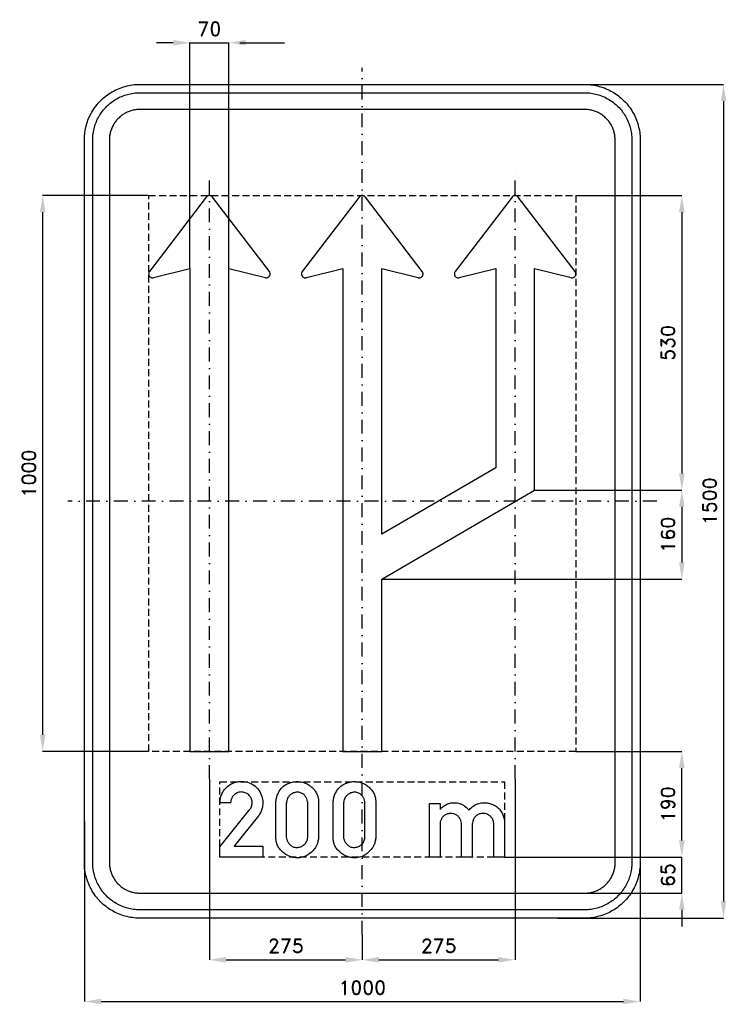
# Model space of a CAD drawing. Header units: millimetres. Extents: x -616 to 655, y -905 to 866.
import ezdxf

# ---------------------------------------------------------------- set-up
doc = ezdxf.new("R2010")
doc.units = ezdxf.units.MM
doc.header["$LTSCALE"] = 5
doc.linetypes.add('ČERCHOVANÁX2', pattern=[2, 1, -0.5, 0, -0.5])
doc.linetypes.add('ČÁRKOVANÁX2', pattern=[1.5, 1, -0.5])
doc.layers.add('Kóty', color=2, linetype='Continuous')
doc.layers.add('Značka', color=7, linetype='Continuous')
doc.styles.get("Standard").update_dxf_attribs({"font": 'romand.shx', "height": 25})
doc.dimstyles.get("Standard").update_dxf_attribs({"dimtxt": 25, "dimasz": 30, "dimexe": 0.18, "dimexo": 0.0625, "dimgap": 12.5, "dimtad": 1, "dimdec": 0, "dimzin": 0, "dimdsep": 46, "dimtxsty": 'Standard', "dimcen": 0.09, "dimadec": 0, "dimazin": 0, "dimtfac": 1, "dimtdec": 0, "dimtofl": 0, "dimtmove": 0, "dimatfit": 3, "dimfxl": 1, "dimtolj": 1, "dimtzin": 0, "dimarcsym": 0})

# ---------------------------------------------------------------- blocks, each defined once
blk = doc.blocks.new('*D0')
at = {"layer": 'Defpoints', "color": 0, "transparency": 16777216}
for p in [(-500, -576.2), (500, -596.8), (500, -900)]:
    blk.add_point(p, dxfattribs=at)
at = {"layer": 'Kóty', "color": 0, "lineweight": -2, "transparency": 16777216}
for p, q in [((-500, -576.2), (-500, -900.2)), ((500, -596.9), (500, -900.2)), ((-470, -900), (470, -900))]:
    blk.add_line(p, q, dxfattribs=at)
at = {"layer": 'Kóty', "color": 0, "transparency": 16777216}
for points in [[(-470, -895), (-470, -905), (-500, -900)], [(470, -895), (470, -905), (500, -900)]]:
    blk.add_solid(points, dxfattribs=at)
at = {"layer": 'Kóty', "color": 0, "transparency": 16777216, "insert": (0, -875), "char_height": 25, "attachment_point": 5}
blk.add_mtext('\\A1;1000', dxfattribs=at)
blk = doc.blocks.new('*D1')
at = {"layer": 'Defpoints', "color": 0, "transparency": 16777216}
for p in [(339.5, 750), (351.4, -750), (650, -750)]:
    blk.add_point(p, dxfattribs=at)
at = {"layer": 'Kóty', "color": 0, "lineweight": -2, "transparency": 16777216}
for p, q in [((339.6, 750), (650.2, 750)), ((650, 720), (650, -720)), ((351.5, -750), (650.2, -750))]:
    blk.add_line(p, q, dxfattribs=at)
at = {"layer": 'Kóty', "color": 0, "transparency": 16777216}
for points in [[(645, 720), (655, 720), (650, 750)], [(645, -720), (655, -720), (650, -750)]]:
    blk.add_solid(points, dxfattribs=at)
at = {"layer": 'Kóty', "color": 0, "transparency": 16777216, "insert": (625, 0), "char_height": 25, "attachment_point": 5, "rotation": 90}
blk.add_mtext('\\A1;1500', dxfattribs=at)
blk = doc.blocks.new('*D2')
at = {"layer": 'Defpoints', "color": 0, "transparency": 16777216}
for p in [(-575, 550), (-384.29, 550), (-384.29, -450)]:
    blk.add_point(p, dxfattribs=at)
at = {"layer": 'Kóty', "color": 0, "lineweight": -2, "transparency": 16777216}
for p, q in [((-384.3525, 550), (-575.18, 550)), ((-575, -420), (-575, 520)), ((-384.3525, -450), (-575.18, -450))]:
    blk.add_line(p, q, dxfattribs=at)
at = {"layer": 'Kóty', "color": 0, "transparency": 16777216}
for points in [[(-580, 520), (-570, 520), (-575, 550)], [(-580, -420), (-570, -420), (-575, -450)]]:
    blk.add_solid(points, dxfattribs=at)
at = {"layer": 'Kóty', "color": 0, "transparency": 16777216, "insert": (-600, 50), "char_height": 25, "attachment_point": 5, "rotation": 90}
blk.add_mtext('\\A1;1000', dxfattribs=at)
blk = doc.blocks.new('*D4')
at = {"layer": 'Defpoints', "color": 0, "transparency": 16777216}
for p in [(256, -640), (575, -640), (239.8, -705)]:
    blk.add_point(p, dxfattribs=at)
at = {"layer": 'Kóty', "color": 0, "lineweight": -2, "transparency": 16777216}
for p, q in [((575, -610), (575, -580)), ((256.1, -640), (575.2, -640)), ((239.8, -705), (575.2, -705)), ((575, -735), (575, -765))]:
    blk.add_line(p, q, dxfattribs=at)
at = {"layer": 'Kóty', "color": 0, "transparency": 16777216}
for points in [[(570, -610), (580, -610), (575, -640)], [(570, -735), (580, -735), (575, -705)]]:
    blk.add_solid(points, dxfattribs=at)
at = {"layer": 'Kóty', "color": 0, "transparency": 16777216, "insert": (550, -672.5), "char_height": 25, "attachment_point": 5, "rotation": 90}
blk.add_mtext('\\A1;65', dxfattribs=at)
blk = doc.blocks.new('*D5')
at = {"layer": 'Defpoints', "color": 0, "transparency": 16777216}
for p in [(384.29, -450), (575, -450), (256.0925, -640)]:
    blk.add_point(p, dxfattribs=at)
at = {"layer": 'Kóty', "color": 0, "lineweight": -2, "transparency": 16777216}
for p, q in [((384.3525, -450), (575.18, -450)), ((575, -610), (575, -480)), ((256.155, -640), (575.18, -640))]:
    blk.add_line(p, q, dxfattribs=at)
at = {"layer": 'Kóty', "color": 0, "transparency": 16777216}
for points in [[(570, -480), (580, -480), (575, -450)], [(570, -610), (580, -610), (575, -640)]]:
    blk.add_solid(points, dxfattribs=at)
at = {"layer": 'Kóty', "color": 0, "transparency": 16777216, "insert": (550, -545), "char_height": 25, "attachment_point": 5, "rotation": 90}
blk.add_mtext('\\A1;190', dxfattribs=at)
blk = doc.blocks.new('*D6')
at = {"layer": 'Defpoints', "color": 0, "transparency": 16777216}
for p in [(-240.05, 825), (-310.05, 418.53), (-240.05, 418.53)]:
    blk.add_point(p, dxfattribs=at)
at = {"layer": 'Kóty', "color": 0, "lineweight": -2, "transparency": 16777216}
for p, q in [((-340.05, 825), (-370.05, 825)), ((-310.05, 418.5925), (-310.05, 825.18)), ((-240.05, 418.5925), (-240.05, 825.18)), ((-210.05, 825), (-180.05, 825))]:
    blk.add_line(p, q, dxfattribs=at)
at = {"layer": 'Kóty', "color": 0, "transparency": 16777216}
for points in [[(-340.05, 830), (-340.05, 820), (-310.05, 825)], [(-210.05, 830), (-210.05, 820), (-240.05, 825)]]:
    blk.add_solid(points, dxfattribs=at)
at = {"layer": 'Kóty', "color": 0, "transparency": 16777216, "insert": (-275.05, 850), "char_height": 25, "attachment_point": 5}
blk.add_mtext('\\A1;70', dxfattribs=at)
blk = doc.blocks.new('*D7')
at = {"layer": 'Defpoints', "color": 0, "transparency": 16777216}
for p in [(384.4, 550), (310, 20), (575, 20)]:
    blk.add_point(p, dxfattribs=at)
at = {"layer": 'Kóty', "color": 0, "lineweight": -2, "transparency": 16777216}
for p, q in [((384.4, 550), (575.2, 550)), ((575, 520), (575, 50)), ((310.1, 20), (575.2, 20))]:
    blk.add_line(p, q, dxfattribs=at)
at = {"layer": 'Kóty', "color": 0, "transparency": 16777216}
for points in [[(570, 520), (580, 520), (575, 550)], [(570, 50), (580, 50), (575, 20)]]:
    blk.add_solid(points, dxfattribs=at)
at = {"layer": 'Kóty', "color": 0, "transparency": 16777216, "insert": (550, 285), "char_height": 25, "attachment_point": 5, "rotation": 90}
blk.add_mtext('\\A1;530', dxfattribs=at)
blk = doc.blocks.new('*D8')
at = {"layer": 'Defpoints', "color": 0, "transparency": 16777216}
for p in [(310.1, 20), (35.1, -140), (575, -140)]:
    blk.add_point(p, dxfattribs=at)
at = {"layer": 'Kóty', "color": 0, "lineweight": -2, "transparency": 16777216}
for p, q in [((310.2, 20), (575.2, 20)), ((575, -10), (575, -110)), ((35.1, -140), (575.2, -140))]:
    blk.add_line(p, q, dxfattribs=at)
at = {"layer": 'Kóty', "color": 0, "transparency": 16777216}
for points in [[(570, -10), (580, -10), (575, 20)], [(570, -110), (580, -110), (575, -140)]]:
    blk.add_solid(points, dxfattribs=at)
at = {"layer": 'Kóty', "color": 0, "transparency": 16777216, "insert": (550, -60), "char_height": 25, "attachment_point": 5, "rotation": 90}
blk.add_mtext('\\A1;160', dxfattribs=at)
blk = doc.blocks.new('*D9')
at = {"layer": 'Defpoints', "color": 0, "transparency": 16777216}
for p in [(-275, -500), (0, -780), (0, -825)]:
    blk.add_point(p, dxfattribs=at)
at = {"layer": 'Kóty', "color": 0, "lineweight": -2, "transparency": 16777216}
for p, q in [((-275, -500.0625), (-275, -825.18)), ((0, -780.0625), (0, -825.18)), ((-245, -825), (-30, -825))]:
    blk.add_line(p, q, dxfattribs=at)
at = {"layer": 'Kóty', "color": 0, "transparency": 16777216}
for points in [[(-245, -820), (-245, -830), (-275, -825)], [(-30, -820), (-30, -830), (0, -825)]]:
    blk.add_solid(points, dxfattribs=at)
at = {"layer": 'Kóty', "color": 0, "transparency": 16777216, "insert": (-137.5, -800), "char_height": 25, "attachment_point": 5}
blk.add_mtext('\\A1;275', dxfattribs=at)
blk = doc.blocks.new('*D10')
at = {"layer": 'Defpoints', "color": 0, "transparency": 16777216}
for p in [(275, -500), (0, -802.62125), (275, -825)]:
    blk.add_point(p, dxfattribs=at)
at = {"layer": 'Kóty', "color": 0, "lineweight": -2, "transparency": 16777216}
for p, q in [((275, -500.0625), (275, -825.18)), ((0, -802.68375), (0, -825.18)), ((30, -825), (245, -825))]:
    blk.add_line(p, q, dxfattribs=at)
at = {"layer": 'Kóty', "color": 0, "transparency": 16777216}
for points in [[(30, -820), (30, -830), (0, -825)], [(245, -820), (245, -830), (275, -825)]]:
    blk.add_solid(points, dxfattribs=at)
at = {"layer": 'Kóty', "color": 0, "transparency": 16777216, "insert": (137.5, -800), "char_height": 25, "attachment_point": 5}
blk.add_mtext('\\A1;275', dxfattribs=at)

msp = doc.modelspace()

# ---------------------------------------------------------------- linework, layer by layer
at = {"layer": 'Kóty'}
for points in [[(-310.05, 825), (-240.05, 825)], [(-220.015, 825), (-140.015, 825)], [(575, -705), (575, -640)]]:
    msp.add_lwpolyline(points, dxfattribs=at)
at = {"layer": 'Značka', "color": 6, "linetype": 'ČERCHOVANÁX2', "ltscale": 5}
for points in [[(0, -780), (0, 780)], [(-275, -500), (-275, 600)], [(275, -500), (275, 600)], [(530, 0), (-530, 0)]]:
    msp.add_lwpolyline(points, dxfattribs=at)
at = {"layer": 'Značka', "color": 5}
for points in [[(-400, -750), (-400.393, -749.9988), (-400.785, -749.9969, -0.0321801), (-413.6978, -749.0925, -0.0354432), (-426.3873, -746.4557, -0.0362667), (-438.6591, -742.3068, -0.0344205), (-450.2266, -736.4713, -0.0337216), (-461.0042, -729.2849, -0.0340847), (-470.7107, -720.7107, -0.0342086), (-479.2931, -711.0064, -0.0342292), (-486.4713, -700.2266, -0.0340441), (-492.2651, -688.6512, -0.0334121), (-496.4557, -676.3873, -0.0341269), (-499.1355, -663.6918, -0.0367447), (-499.9969, -650.785), (-499.9989, -650.393), (-500, -650), (-500, 650), (-499.9988, 650.39), (-499.9969, 650.79, -0.0321796), (-499.0925, 663.7, -0.0354411), (-496.4557, 676.39, -0.0362697), (-492.3068, 688.66, -0.0344172), (-486.4713, 700.23, -0.033719), (-479.2849, 711, -0.0340776), (-470.7107, 720.71, -0.0342077), (-461.0064, 729.29, -0.0342268), (-450.2266, 736.47, -0.0340514), (-438.6512, 742.27, -0.0334162), (-426.3873, 746.46, -0.0341286), (-413.6918, 749.14, -0.0367456), (-400.785, 750), (-400.393, 750), (-400, 750), (400, 750), (400.393, 750), (400.785, 750, -0.0321794), (413.698, 749.09, -0.0354509), (426.387, 746.46, -0.0362816), (438.659, 742.31, -0.0344246), (450.227, 736.47, -0.0337312), (461.004, 729.28, -0.034081), (470.711, 720.71, -0.0342138), (479.293, 711.01, -0.0342285), (486.471, 700.23, -0.0340344), (492.265, 688.65, -0.0334114), (496.46, 676.39, -0.0341223), (499.14, 663.69, -0.0367412), (500, 650.79), (500, 650.39), (500, 650), (500, -650), (500, -650.393), (500, -650.785, -0.0321792), (499.09, -663.6978, -0.0354418), (496.46, -676.3873, -0.0362638), (492.307, -688.6591, -0.0344153), (486.471, -700.2266, -0.0337192), (479.285, -711.0042, -0.034086), (470.711, -720.7107, -0.0342054), (461.006, -729.2931, -0.0342295), (450.227, -736.4713, -0.0340459), (438.651, -742.2651, -0.0334135), (426.387, -746.4557, -0.034127), (413.692, -749.1355, -0.036745), (400.785, -749.9969), (400.393, -749.9989), (400, -750), (-400, -750)], [(-400, -735), (-400.334, -734.999), (-400.668, -734.9974, -0.0321799), (-411.6431, -734.2286, -0.0354431), (-422.4292, -731.9874, -0.036267), (-432.8602, -728.4608, -0.0344205), (-442.6926, -723.5006, -0.0337214), (-451.8536, -717.3922, -0.0340847), (-460.1041, -710.1041, -0.0342085), (-467.3991, -701.8554, -0.0342292), (-473.5006, -692.6926, -0.0340447), (-478.4254, -682.8535, -0.0334123), (-481.9874, -672.4292, -0.0341271), (-484.2652, -661.638, -0.0367448), (-484.9974, -650.668), (-484.9991, -650.334), (-485, -650), (-485, 650), (-484.999, 650.33), (-484.9974, 650.67, -0.0321808), (-484.2286, 661.64, -0.0354437), (-481.9874, 672.43, -0.0362674), (-478.4608, 682.86, -0.034419), (-473.5006, 692.69, -0.0337112), (-467.3922, 701.85, -0.0340785), (-460.1041, 710.1, -0.034195), (-451.8554, 717.4, -0.0342194), (-442.6926, 723.5, -0.0340514), (-432.8535, 728.43, -0.0334085), (-422.4292, 731.99, -0.0341207), (-411.638, 734.27, -0.0367451), (-400.668, 735), (-400.334, 735), (-400, 735), (400, 735), (400.334, 735), (400.668, 735, -0.0321738), (411.643, 734.23, -0.0354396), (422.429, 731.99, -0.0362613), (432.86, 728.46, -0.0344296), (442.693, 723.5, -0.0337309), (451.854, 717.39, -0.0340802), (460.104, 710.1, -0.0342125), (467.399, 701.86, -0.03423), (473.501, 692.69, -0.0340367), (478.425, 682.85, -0.0334178), (481.987, 672.43, -0.0341274), (484.265, 661.64, -0.0367509), (484.997, 650.67), (484.999, 650.33), (485, 650), (485, -650), (484.999, -650.334), (484.997, -650.668, -0.0321847), (484.229, -661.6431, -0.0354498), (481.987, -672.4292, -0.0362714), (478.461, -682.8602, -0.0344187), (473.501, -692.6926, -0.0337149), (467.392, -701.8536, -0.0340831), (460.104, -710.1041, -0.0342094), (451.855, -717.3991, -0.0342308), (442.693, -723.5006, -0.0340424), (432.854, -728.4254, -0.0334111), (422.429, -731.9874, -0.0341271), (411.638, -734.2652, -0.0367448), (400.668, -734.9974), (400.334, -734.9991), (400, -735), (-400, -735)], [(-400, -705), (400, -705), (400.216, -704.9994), (400.432, -704.9983, 0.0321799), (407.534, -704.5008, 0.0354424), (414.513, -703.0507, 0.0362647), (421.263, -700.7687, 0.0344223), (427.625, -697.5592, 0.033717), (433.552, -693.6067, 0.034088), (438.891, -688.8909, 0.0342122), (443.611, -683.5535, 0.0342287), (447.559, -677.6246, 0.0340415), (450.746, -671.2582, 0.0334124), (453.051, -664.513, 0.0341249), (454.525, -657.5305, 0.0367432), (454.998, -650.432), (454.999, -650.216), (455, -650), (455, 650), (454.999, 650.22), (454.998, 650.43, 0.0321867), (454.501, 657.53, 0.0354421), (453.051, 664.51, 0.0362779), (450.769, 671.26, 0.0344207), (447.559, 677.62, 0.0337176), (443.607, 683.55, 0.0340785), (438.891, 688.89, 0.0341988), (433.554, 693.61, 0.0342361), (427.625, 697.56, 0.0340303), (421.258, 700.75, 0.033395), (414.513, 703.05, 0.0341092), (407.53, 704.52, 0.0367438), (400.432, 705), (400.216, 705), (400, 705), (-400, 705), (-400.216, 705), (-400.432, 705, 0.0321706), (-407.5338, 704.5, 0.0354292), (-414.513, 703.05, 0.036266), (-421.2625, 700.77, 0.0344312), (-427.6246, 697.56, 0.0337345), (-433.5523, 693.61, 0.034079), (-438.8909, 688.89, 0.0342245), (-443.6112, 683.55, 0.0342352), (-447.5592, 677.62, 0.0340405), (-450.7458, 671.26, 0.0334087), (-453.0507, 664.51, 0.034125), (-454.5245, 657.53, 0.0367448), (-454.9983, 650.43), (-454.9994, 650.22), (-455, 650), (-455, -650), (-454.9994, -650.216), (-454.9983, -650.432, 0.0321797), (-454.5008, -657.5338, 0.0354429), (-453.0507, -664.513, 0.0362669), (-450.7687, -671.2625, 0.0344214), (-447.5592, -677.6246, 0.0337215), (-443.6067, -683.5523, 0.0340845), (-438.8909, -688.8909, 0.0342083), (-433.5535, -693.6112, 0.0342301), (-427.6246, -697.5592, 0.0340439), (-421.2582, -700.7458, 0.0334124), (-414.513, -703.0507, 0.0341275), (-407.5305, -704.5245, 0.0367453), (-400.432, -704.9983), (-400.216, -704.9994), (-400, -705)], [(-240.07, -450), (-240.07, 418.53), (-174.41, 402.3), (-174.28, 402.27), (-174.15, 402.24), (-173.24, 402.12, 0.0355617), (-172.32, 402.12), (-171.47, 402.22), (-170.65, 402.43), (-169.85, 402.74), (-169.1, 403.14), (-168.39, 403.63), (-167.75, 404.21), (-167.52, 404.46), (-167.29, 404.73), (-167.08, 405.01), (-166.88, 405.3), (-166.37, 406.22), (-166.01, 407.2), (-165.82, 408.03), (-165.73, 408.87), (-165.75, 409.72), (-165.87, 410.55), (-166.1, 411.37), (-166.43, 412.16), (-166.59, 412.47), (-166.76, 412.77), (-166.88, 412.95), (-167.01, 413.13), (-167.09, 413.24), (-167.17, 413.35), (-269.51, 547.25), (-269.57, 547.32), (-269.63, 547.4), (-270.08, 547.91), (-270.58, 548.37), (-271.09, 548.76), (-271.64, 549.09), (-272.21, 549.38), (-272.8, 549.61), (-273.41, 549.8), (-274.04, 549.92), (-274.3, 549.95), (-274.56, 549.97), (-274.72, 549.98), (-274.88, 549.99), (-274.98, 549.99), (-275.08, 549.99), (-275.18, 549.99), (-275.28, 549.99), (-275.47, 549.98), (-275.67, 549.97), (-276.15, 549.91), (-276.62, 549.82), (-277.24, 549.65), (-277.83, 549.43), (-278.41, 549.15), (-278.95, 548.82), (-279.47, 548.45), (-279.95, 548.02), (-280.13, 547.84), (-280.3, 547.65), (-280.41, 547.53), (-280.51, 547.4), (-280.57, 547.32), (-280.63, 547.25), (-382.93, 413.35), (-383.01, 413.24), (-383.09, 413.13), (-383.57, 412.35), (-383.93, 411.51), (-384.18, 410.69), (-384.32, 409.85), (-384.35, 409), (-384.29, 408.15), (-384.12, 407.3), (-383.84, 406.49), (-383.7, 406.17), (-383.55, 405.85), (-383.37, 405.55), (-383.19, 405.25), (-382.55, 404.41), (-381.79, 403.69), (-381.11, 403.19), (-380.37, 402.77), (-379.59, 402.45), (-378.77, 402.23), (-377.93, 402.11, 0.0337987), (-377.08, 402.1), (-376.73, 402.12), (-376.39, 402.17), (-376.17, 402.2), (-375.95, 402.24), (-375.82, 402.27), (-375.69, 402.3), (-310.07, 418.53), (-310.07, -450), (-240.07, -450)], [(35.02, 418.53), (100.64, 402.3), (100.77, 402.27), (100.9, 402.24), (101.8, 402.11, 0.0357022), (102.72, 402.1), (103.56, 402.19), (104.39, 402.4), (105.19, 402.69), (105.94, 403.08), (106.65, 403.56), (107.29, 404.13), (107.53, 404.39), (107.76, 404.65), (107.97, 404.93), (108.18, 405.22), (108.69, 406.13), (109.05, 407.11), (109.24, 407.95), (109.32, 408.81), (109.3, 409.67), (109.17, 410.51), (108.95, 411.35), (108.62, 412.15), (108.46, 412.46), (108.28, 412.76), (108.16, 412.95), (108.04, 413.13), (107.96, 413.24), (107.88, 413.35), (5.58, 547.25), (5.52, 547.32), (5.46, 547.4), (5.01, 547.91), (4.51, 548.37), (4.01, 548.76), (3.47, 549.09), (2.9, 549.38), (2.31, 549.62), (1.69, 549.8), (1.06, 549.92), (0.81, 549.96), (0.55, 549.98), (0.29, 549.99), (0.03, 550, 0.0284832), (-0.75, 549.96), (-1.51, 549.83), (-2.13, 549.66), (-2.73, 549.43), (-3.3, 549.16), (-3.85, 548.83), (-4.37, 548.45), (-4.85, 548.02), (-5.03, 547.84), (-5.21, 547.65), (-5.32, 547.53), (-5.42, 547.4), (-5.48, 547.32), (-5.54, 547.25), (-107.88, 413.35), (-107.96, 413.24), (-108.04, 413.14), (-108.53, 412.36), (-108.9, 411.53), (-109.15, 410.71), (-109.3, 409.87), (-109.34, 409.03), (-109.28, 408.18), (-109.12, 407.34), (-108.86, 406.52), (-108.72, 406.2), (-108.57, 405.89), (-108.4, 405.58), (-108.22, 405.28), (-107.58, 404.44), (-106.83, 403.72), (-106.13, 403.21), (-105.38, 402.8), (-104.58, 402.48), (-103.75, 402.25), (-102.9, 402.13), (-102.03, 402.11), (-101.69, 402.13), (-101.34, 402.17), (-101.12, 402.2), (-100.9, 402.24), (-100.77, 402.27), (-100.64, 402.3), (-34.98, 418.53), (-34.98, -450), (35.02, -450), (35.02, -140.001), (310.02, 19.998), (310.02, 418.53), (375.64, 402.3), (375.77, 402.27), (375.9, 402.24), (376.8, 402.11, 0.0356779), (377.72, 402.1), (378.56, 402.19), (379.39, 402.4), (380.19, 402.69), (380.94, 403.08), (381.65, 403.56), (382.29, 404.13), (382.53, 404.39), (382.76, 404.65), (382.97, 404.93), (383.18, 405.22), (383.69, 406.13), (384.05, 407.11), (384.24, 407.95), (384.32, 408.81), (384.3, 409.67), (384.17, 410.51), (383.94, 411.35), (383.61, 412.15), (383.46, 412.46), (383.28, 412.76), (383.16, 412.95), (383.04, 413.13), (382.96, 413.24), (382.88, 413.35), (280.58, 547.25), (280.52, 547.32), (280.46, 547.4), (280.01, 547.91), (279.51, 548.37), (279.01, 548.76), (278.46, 549.09), (277.9, 549.38), (277.3, 549.62), (276.69, 549.8), (276.06, 549.92), (275.81, 549.96), (275.55, 549.98), (275.29, 549.99), (275.03, 550, 0.0284832), (274.25, 549.96), (273.49, 549.83), (272.87, 549.66), (272.27, 549.43), (271.7, 549.16), (271.15, 548.83), (270.63, 548.45), (270.15, 548.02), (269.97, 547.84), (269.79, 547.65), (269.68, 547.53), (269.58, 547.4), (269.52, 547.32), (269.46, 547.25), (167.12, 413.35), (167.04, 413.24), (166.96, 413.14), (166.47, 412.36), (166.1, 411.53), (165.85, 410.71), (165.7, 409.87), (165.66, 409.03), (165.72, 408.18), (165.87, 407.34), (166.14, 406.52), (166.28, 406.2), (166.43, 405.89), (166.6, 405.58), (166.78, 405.28), (167.41, 404.44), (168.17, 403.72), (168.87, 403.21), (169.62, 402.8), (170.42, 402.48), (171.24, 402.25), (172.1, 402.13), (172.96, 402.11), (173.31, 402.13), (173.66, 402.17), (173.88, 402.2), (174.1, 402.24), (174.23, 402.27), (174.36, 402.3), (240.02, 418.53), (240.02, 60.257), (35.02, -59.016), (35.02, 418.53)], [(-256.03, -640), (-256.03, -621.958), (-203.22, -555.498), (-202.45, -554.521), (-201.71, -553.516, 0.0829791), (-198.85, -547.512, 0.0943981), (-198.22, -540.887, 0.0921532), (-199.61, -534.894, 0.0840255), (-203.01, -529.694, 0.0981467), (-208.99, -525.033, 0.106049), (-216.25, -523.098, 0.106166), (-223.63, -524.027, 0.0999533), (-230.11, -527.837, 0.0837277), (-234.15, -532.512, 0.0916537), (-236.31, -538.159), (-236.64, -540.244), (-236.82, -542.35), (-256.03, -542.35), (-255.98, -540.535), (-255.89, -538.722, -0.0594225), (-254.29, -530.616, -0.058226), (-250.83, -523.042, -0.0721484), (-244.4, -514.743, -0.0722198), (-235.92, -508.614, -0.0614808), (-227.77, -505.261, -0.0599421), (-219.03, -503.959, -0.0830621), (-206.56, -505.412, -0.0870443), (-195.24, -510.92, -0.0877596), (-186.16, -519.658, -0.0877873), (-180.63, -530.903, -0.0684788), (-178.91, -540.504, -0.0624169), (-179.73, -550.253, -0.0506904), (-181.84, -557.506, -0.0618401), (-185.48, -564.034), (-186.2, -565.02), (-186.94, -565.989), (-230.8, -620.734), (-178.97, -620.734), (-178.97, -640), (-256.03, -640)], [(-155.34, -544.094), (-155.35, -542.884), (-155.34, -541.675, -0.0490265), (-154.46, -534.293, -0.0499929), (-152.12, -527.163, -0.0795418), (-145.92, -516.976, -0.0890969), (-136.81, -509.43, -0.0597951), (-129.83, -506.201, -0.0520207), (-122.29, -504.592, -0.0620169), (-112.46, -504.58, -0.0645003), (-102.96, -507.011, -0.0554379), (-95.61, -510.687, -0.0554872), (-89.25, -515.884, -0.0511063), (-84.57, -521.502, -0.0548889), (-81.19, -527.964, -0.0452566), (-79.46, -533.51, -0.0459917), (-78.77, -539.256), (-78.74, -541.268), (-78.77, -543.278), (-78.77, -602.116), (-78.76, -603.325), (-78.77, -604.534, -0.0517783), (-79.68, -611.531, -0.049691), (-81.99, -618.245, -0.0667972), (-87.02, -626.695, -0.065912), (-94.09, -633.545, -0.0611027), (-101.69, -638.187, -0.0641443), (-110.2, -640.802, -0.0696624), (-119.99, -641.323, -0.0674499), (-129.55, -639.198, -0.0568158), (-137.26, -635.548, -0.0496032), (-144.06, -630.325, -0.0480623), (-149.21, -624.754, -0.0659016), (-152.92, -618.245, -0.0547556), (-154.72, -612.326, -0.0423693), (-155.34, -606.152), (-155.37, -604.131), (-155.34, -602.116), (-155.34, -544.094)], [(-52.33, -544.094), (-52.34, -542.884), (-52.33, -541.675, -0.0490265), (-51.45, -534.293, -0.0499929), (-49.11, -527.163, -0.0795418), (-42.91, -516.976, -0.0890969), (-33.8, -509.43, -0.0597951), (-26.82, -506.201, -0.0520207), (-19.29, -504.592, -0.0620169), (-9.46, -504.58, -0.0645003), (0.05, -507.011, -0.0554379), (7.4, -510.687, -0.0554872), (13.76, -515.884, -0.0511063), (18.43, -521.502, -0.0548889), (21.82, -527.964, -0.0452566), (23.54, -533.51, -0.0459917), (24.24, -539.256), (24.27, -541.268), (24.24, -543.278), (24.24, -602.116), (24.25, -603.325), (24.24, -604.534, -0.0517783), (23.33, -611.531, -0.049691), (21.02, -618.245, -0.0667972), (15.99, -626.695, -0.065912), (8.92, -633.545, -0.0611027), (1.31, -638.187, -0.0641443), (-7.19, -640.802, -0.0696624), (-16.98, -641.323, -0.0674499), (-26.54, -639.198, -0.0568158), (-34.25, -635.548, -0.0496032), (-41.06, -630.325, -0.0480623), (-46.2, -624.754, -0.0659016), (-49.91, -618.245, -0.0547556), (-51.71, -612.326, -0.0423693), (-52.33, -606.152), (-52.36, -604.131), (-52.33, -602.116), (-52.33, -544.094)], [(-136.81, -544.094), (-136.81, -602.116), (-136.82, -602.925), (-136.81, -603.733, 0.0738963), (-135.86, -608.731, 0.0595341), (-133.59, -613.408, 0.0707199), (-129.76, -618.217, 0.0945857), (-124.71, -621.466, 0.108402), (-117.96, -622.799, 0.0875516), (-111.02, -621.466, 0.0781521), (-105.53, -618.612, 0.08816), (-101.34, -614.209, 0.0617759), (-99.38, -610.531, 0.0611714), (-98.36, -606.503), (-98.17, -604.314), (-98.12, -602.116), (-98.12, -544.094), (-98.25, -542.184), (-98.46, -540.283, 0.0583392), (-99.73, -535.533, 0.0647204), (-102.14, -531.198, 0.0880889), (-106.72, -526.589, 0.0978886), (-112.62, -523.942, 0.0998457), (-119.19, -523.529, 0.0882648), (-125.51, -525.545, 0.0741645), (-130.17, -528.708, 0.0756998), (-133.66, -533.055, 0.0525995), (-135.4, -536.706, 0.0461164), (-136.39, -540.62), (-136.63, -542.354), (-136.81, -544.094)], [(-33.8, -544.094), (-33.8, -602.116), (-33.81, -602.925), (-33.8, -603.733, 0.0738963), (-32.85, -608.731, 0.0595341), (-30.58, -613.408, 0.0707199), (-26.75, -618.217, 0.0945857), (-21.71, -621.466, 0.108402), (-14.95, -622.799, 0.0875516), (-8.01, -621.466, 0.0781521), (-2.52, -618.612, 0.08816), (1.67, -614.209, 0.0617759), (3.63, -610.531, 0.0611714), (4.65, -606.503), (4.84, -604.314), (4.89, -602.116), (4.89, -544.094), (4.76, -542.184), (4.55, -540.283, 0.0583392), (3.27, -535.533, 0.0647204), (0.86, -531.198, 0.0880889), (-3.72, -526.589, 0.0978886), (-9.61, -523.942, 0.0998457), (-16.18, -523.529, 0.0882648), (-22.51, -525.545, 0.0741645), (-27.16, -528.708, 0.0756998), (-30.65, -533.055, 0.0525995), (-32.39, -536.706, 0.0461164), (-33.38, -540.62), (-33.62, -542.354), (-33.8, -544.094)], [(120.66, -639.986), (120.66, -543.517), (140.04, -543.517), (140.04, -554.261), (141.1, -553.087), (142.18, -551.941, -0.0538256), (147.45, -547.642, -0.0546358), (153.54, -544.558, -0.0497782), (159.36, -542.826, -0.0499047), (165.4, -542.28, -0.0445993), (170.78, -542.705, -0.0453435), (175.99, -544.08, -0.0415337), (180.77, -546.2, -0.0347546), (185.18, -549.03), (187.6, -550.943), (189.78, -553.108), (190.8, -554.331), (191.78, -555.597), (192.92, -554.243), (194.11, -552.925, -0.072075), (201.34, -547.269, -0.0664565), (209.88, -543.756, -0.0355099), (214.59, -542.683, -0.0358379), (219.38, -542.294, -0.05052), (226.27, -542.853, -0.0496604), (232.97, -544.783, -0.0682901), (241.4, -549.328, -0.0733018), (248.21, -556.005, -0.0568437), (252.23, -562.357, -0.0488648), (254.83, -569.406), (255.46, -571.997), (255.86, -574.623), (255.96, -575.81), (256.03, -577), (256.03, -639.986), (236.66, -639.986), (236.66, -580.895), (236.64, -580.171), (236.61, -579.447), (236, -575.843), (234.68, -572.416, 0.0676888), (232, -568.307, 0.066944), (228.33, -565.047, 0.0735534), (223.5, -562.565, 0.0743163), (218.16, -561.587, 0.080741), (212.29, -562.172, 0.0806605), (206.88, -564.583, 0.0705074), (202.99, -567.785, 0.0753606), (200.2, -571.923, 0.0507408), (198.88, -575.415), (198.16, -579.081), (198.09, -579.609), (198.02, -580.136), (198.02, -639.986), (178.69, -639.986), (178.69, -580.516), (178.66, -579.707), (178.61, -578.898, 0.0737768), (177.49, -574.076, 0.0690263), (175.04, -569.716, 0.0747189), (171.3, -565.774, 0.0737741), (166.56, -563.092, 0.0890559), (159.93, -561.603, 0.093657), (153.22, -562.544, 0.0733258), (148.64, -564.67, 0.0711427), (144.85, -568.014, 0.0770048), (141.72, -572.836, 0.0779908), (140.21, -578.322), (140.12, -579.053), (140.04, -579.784), (140.04, -639.986), (120.66, -639.986)]]:
    msp.add_lwpolyline(points, format="xyb", dxfattribs=at)
at = {"layer": 'Značka', "color": 6, "linetype": 'ČÁRKOVANÁX2', "ltscale": 2.5}
for points in [[(-384.29, -450), (-384.29, 550), (384.29, 550), (384.29, -450), (-384.29, -450)], [(-256.03, -640), (-256.03, -505), (256.03, -505), (256.03, -640), (-256.03, -640)]]:
    msp.add_lwpolyline(points, dxfattribs=at)

# ---------------------------------------------------------------- dimensions: what is measured, and where the dimension line sits
at = {"layer": 'Kóty'}
for base, p1, p2, picture, middle in [((-240.05, 825), (-310.05, 418.53), (-240.05, 418.53), '*D6', (-275.05, 850)), ((0, -825), (-275, -500), (0, -780), '*D9', (-137.5, -800)), ((275, -825), (0, -802.6212), (275, -500), '*D10', (137.5, -800)), ((500, -900), (-500, -576.1692), (500, -596.7977), '*D0', (0, -875))]:
    dim = msp.add_linear_dim(base=base, p1=p1, p2=p2, dimstyle='Standard', dxfattribs=at)
    dim.commit()
    dim.dimension.update_dxf_attribs({"geometry": picture, "text_midpoint": middle})
for base, p1, p2, picture, middle in [((650, -750), (339.5288, 750), (351.414, -750), '*D1', (625, 0)), ((-575, 550), (-384.29, -450), (-384.29, 550), '*D2', (-600, 50)), ((575, 20), (384.3525, 550), (310.0466, 20), '*D7', (550, 285)), ((575, -139.999), (310.1091, 20), (35.05, -139.999), '*D8', (550, -59.9995)), ((575, -450), (256.0925, -640), (384.29, -450), '*D5', (550, -545)), ((575, -640), (239.7732, -705), (256.03, -640), '*D4', (550, -672.5))]:
    dim = msp.add_linear_dim(base=base, p1=p1, p2=p2, angle=90, dimstyle='Standard', dxfattribs=at)
    dim.commit()
    dim.dimension.update_dxf_attribs({"geometry": picture, "text_midpoint": middle})

doc.saveas('drawing.dxf')
